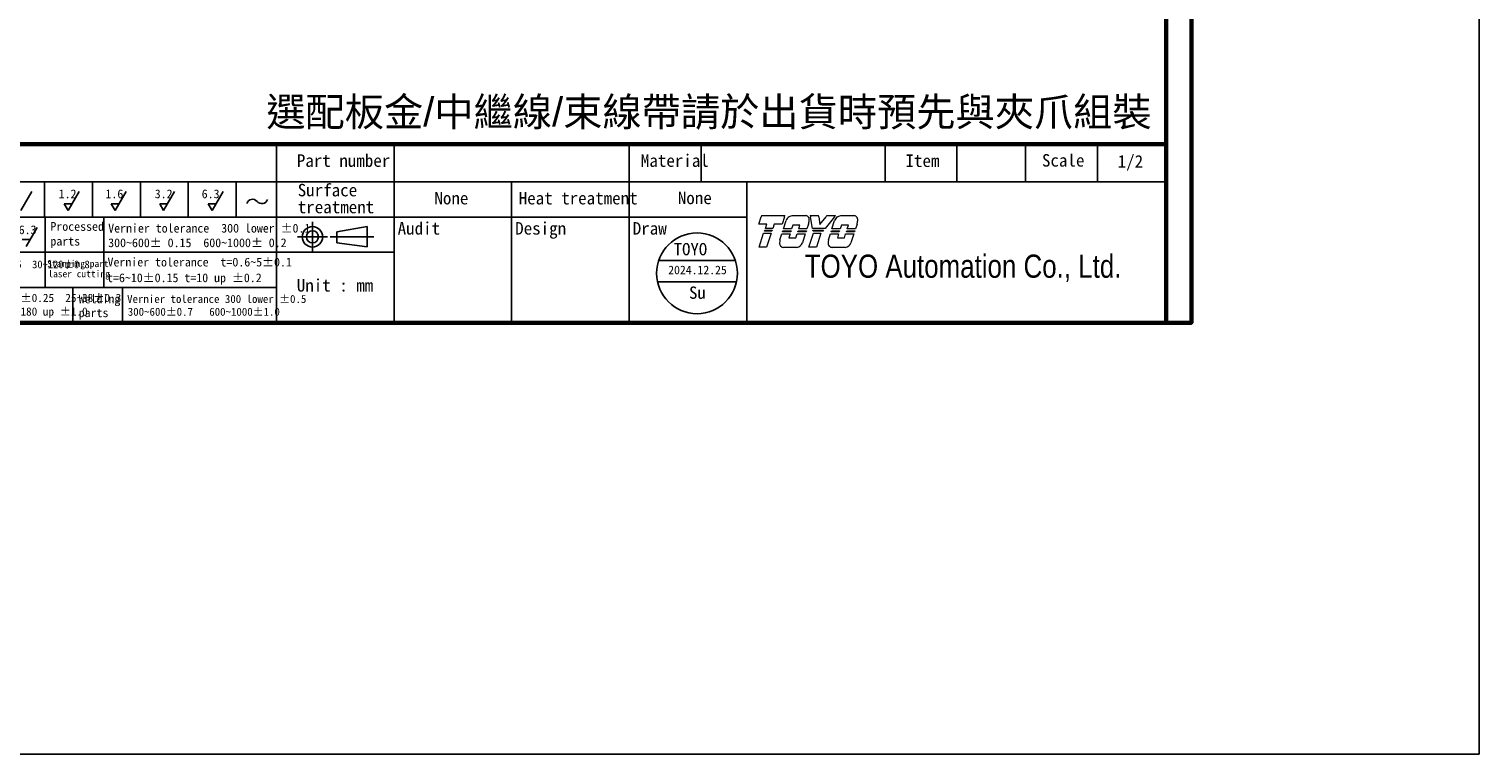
# Model space of a CAD drawing. Header units: inches. Extents: x 0 to 5655, y -2263 to 1330.
# Tile 102 of 231: x 5352 to 5655, y -1252 to -1101. Entities that reach past the tile are written whole.
import ezdxf
from ezdxf.enums import TextEntityAlignment as Align

# ---------------------------------------------------------------- set-up
doc = ezdxf.new("R2010")
doc.units = ezdxf.units.IN
doc.header["$MEASUREMENT"] = 0
doc.linetypes.add('SLD-實線', pattern=[0])
doc.layers.add('AM_0', color=7, linetype='Continuous', lineweight=30)
doc.layers.add('可見 (ISO)', color=7, linetype='Continuous', lineweight=25)
doc.layers.add('BORDER', color=7, linetype='Continuous')
doc.layers.add('圖框', color=7, linetype='SLD-實線')
doc.styles.add('SEACAD_arial_ttf', font='arial.ttf', dxfattribs={"height": 0.2})
doc.styles.get("Standard").update_dxf_attribs({"font": 'arial.ttf'})
doc.styles.add('標題欄', font='txt')

# ---------------------------------------------------------------- blocks, each defined once
blk = doc.blocks.new('A4-英文圖框-橫式')
at = {"layer": 'BORDER', "color": 123, "linetype": 'Continuous', "lineweight": 60, "ltscale": 25.4}
for p, q in [((2549.79, 183.5), (2549.79, -95.06)), ((2151.7, -57.78), (2549.79, -57.78))]:
    blk.add_line(p, q, dxfattribs=at)
at = {"layer": 'BORDER', "color": 60, "linetype": 'Continuous', "ltscale": 25.4}
for p, q in [((2364.21, -57.78), (2364.21, -95.06)), ((2388.73, -65.63), (2388.73, -57.78)), ((2437.78, -65.63), (2437.78, -57.78)), ((2452.78, -65.63), (2452.78, -57.78)), ((2491.17, -65.63), (2491.17, -57.78)), ((2506.17, -65.63), (2506.17, -57.78)), ((2520.48, -65.63), (2520.48, -57.78)), ((2535.48, -65.63), (2535.48, -57.78)), ((2151.7, -65.63), (2549.79, -65.63)), ((2315.82, -65.63), (2315.82, -72.99)), ((2325.82, -65.63), (2325.82, -72.99)), ((2335.82, -65.63), (2335.82, -72.99)), ((2345.82, -65.63), (2345.82, -72.99)), ((2355.82, -65.63), (2355.82, -72.99)), ((2364.21, -65.63), (2364.21, -95.06)), ((2364.22, -65.63), (2364.22, -72.99)), ((2364.22, -65.63), (2364.22, -72.99)), ((2388.73, -95.06), (2388.73, -65.63)), ((2413.26, -95.06), (2413.26, -65.63)), ((2437.78, -95.06), (2437.78, -65.63)), ((2462.31, -95.06), (2462.31, -65.63)), ((2151.7, -72.99), (2364.21, -72.99)), ((2315.96, -72.99), (2315.96, -80.35)), ((2328.19, -72.99), (2328.19, -80.35)), ((2364.21, -72.99), (2462.31, -72.99)), ((2151.7, -80.35), (2364.21, -80.35)), ((2315.96, -80.35), (2315.96, -87.7)), ((2328.19, -80.35), (2328.19, -87.7)), ((2364.21, -80.35), (2388.73, -80.35)), ((2151.7, -87.7), (2364.21, -87.7)), ((2321.74, -87.7), (2321.74, -95.06)), ((2332.11, -87.7), (2332.11, -95.06)), ((2364.21, -95.06), (2549.79, -95.06))]:
    blk.add_line(p, q, dxfattribs=at)
at = {"layer": 'BORDER', "color": 2, "linetype": 'Continuous', "ltscale": 25.4}
for p, q in [((2313.17, -67.68), (2310.88, -71.65)), ((2323.06, -67.68), (2320.77, -71.65)), ((2332.82, -67.68), (2330.53, -71.65)), ((2342.95, -67.68), (2340.66, -71.65)), ((2353.07, -67.68), (2350.78, -71.65)), ((2320.77, -71.65), (2319.94, -70.22)), ((2319.94, -70.22), (2321.59, -70.22)), ((2330.53, -71.65), (2329.7, -70.22)), ((2329.7, -70.22), (2331.35, -70.22)), ((2340.66, -71.65), (2339.84, -70.22)), ((2339.84, -70.22), (2341.48, -70.22)), ((2350.78, -71.65), (2349.96, -70.22)), ((2349.96, -70.22), (2351.61, -70.22)), ((2314.27, -75.17), (2311.98, -79.13)), ((2311.16, -77.71), (2312.8, -77.71))]:
    blk.add_line(p, q, dxfattribs=at)
at = {"layer": 'BORDER', "color": 4, "linetype": 'Continuous', "ltscale": 25.4}
for p, q in [((2371.71, -74.01), (2371.71, -80.23)), ((2374.82, -77.12), (2368.6, -77.12)), ((2375.39, -77.12), (2384.51, -77.12))]:
    blk.add_line(p, q, dxfattribs=at)
at = {"layer": 'BORDER', "color": 7, "linetype": 'Continuous', "ltscale": 25.4}
for p, q in [((2376.83, -76.06), (2383.16, -74.99)), ((2383.16, -74.99), (2383.16, -79.24)), ((2376.83, -76.06), (2376.83, -78.37)), ((2376.83, -78.37), (2383.16, -79.24))]:
    blk.add_line(p, q, dxfattribs=at)
at = {"layer": 'BORDER', "color": 123, "linetype": 'Continuous', "lineweight": 60, "ltscale": 25.4}
blk.add_lwpolyline([(2151.7, 188.79), (2555.09, 188.79), (2555.09, -95.06), (2151.7, -95.06)], close=True, dxfattribs=at)
at = {"layer": 'BORDER', "color": 7, "linetype": 'Continuous', "ltscale": 25.4}
for radius in [2.13, 1.26]:
    blk.add_circle((2371.71, -77.12), radius, dxfattribs=at)
at = {"layer": 'BORDER', "color": 2, "linetype": 'Continuous', "ltscale": 25.4}
for centre, start, end in [((2359.2, -70.55), 39.8056, 162.5792), ((2361.14, -68.94), 219.8056, 342.5792)]:
    blk.add_arc(centre, 1.26, start, end, dxfattribs=at)
at = {"layer": '可見 (ISO)', "lineweight": 5}
for p, q in [((2464.86, -74.45), (2465.34, -72.94)), ((2466.49, -74.45), (2464.86, -74.45)), ((2465.42, -72.7), (2465.34, -72.94)), ((2465.42, -72.7), (2470.26, -72.7)), ((2466.2, -75.35), (2466.49, -74.45)), ((2467.77, -75.35), (2466.2, -75.35)), ((2468.06, -74.45), (2467.77, -75.35)), ((2469.69, -74.45), (2468.06, -74.45)), ((2470.18, -72.94), (2469.69, -74.45)), ((2469.97, -75.48), (2470.53, -73.73)), ((2471.69, -75.48), (2469.97, -75.48)), ((2470.18, -72.94), (2470.26, -72.7)), ((2471.95, -74.66), (2471.69, -75.48)), ((2471.8, -72.7), (2474.55, -72.7)), ((2473.43, -74.66), (2471.95, -74.66)), ((2473.17, -75.48), (2473.43, -74.66)), ((2474.89, -75.48), (2473.17, -75.48)), ((2475.2, -74.5), (2474.89, -75.48)), ((2475.55, -72.7), (2475.59, -72.94)), ((2475.55, -72.7), (2477.31, -72.7)), ((2476.04, -75.35), (2475.59, -72.94)), ((2478.67, -75.35), (2476.04, -75.35)), ((2477.34, -72.94), (2477.31, -72.7)), ((2477.34, -72.94), (2477.59, -74.57)), ((2477.59, -74.57), (2478.86, -72.94)), ((2480.66, -72.94), (2478.67, -75.35)), ((2479.05, -72.7), (2478.86, -72.94)), ((2479.05, -72.7), (2480.86, -72.7)), ((2480.09, -75.48), (2480.65, -73.73)), ((2481.81, -75.48), (2480.09, -75.48)), ((2480.66, -72.94), (2480.86, -72.7)), ((2482.08, -74.66), (2481.81, -75.48)), ((2481.92, -72.7), (2484.68, -72.7)), ((2483.55, -74.66), (2482.08, -74.66)), ((2483.29, -75.48), (2483.55, -74.66)), ((2485.01, -75.48), (2483.29, -75.48)), ((2485.33, -74.5), (2485.01, -75.48)), ((2464.9, -79.28), (2465.84, -76.38)), ((2465.84, -76.38), (2467.4, -76.38)), ((2465.99, -75.96), (2466.06, -75.75)), ((2467.55, -75.96), (2465.99, -75.96)), ((2466.06, -75.75), (2467.62, -75.75)), ((2467.4, -76.38), (2466.47, -79.28)), ((2467.62, -75.75), (2467.55, -75.96)), ((2469.25, -77.77), (2469.66, -76.5)), ((2469.66, -76.5), (2471.36, -76.5)), ((2469.79, -76.08), (2469.86, -75.88)), ((2471.49, -76.08), (2469.79, -76.08)), ((2469.86, -75.88), (2471.56, -75.88)), ((2471.36, -76.5), (2471.09, -77.31)), ((2471.09, -77.31), (2472.57, -77.31)), ((2471.56, -75.88), (2471.49, -76.08)), ((2472.57, -77.31), (2472.83, -76.5)), ((2472.83, -76.5), (2474.53, -76.5)), ((2472.99, -76.08), (2473.06, -75.88)), ((2474.69, -76.08), (2472.99, -76.08)), ((2473.06, -75.88), (2474.76, -75.88)), ((2474.53, -76.5), (2473.94, -78.35)), ((2474.76, -75.88), (2474.69, -76.08)), ((2475.3, -79.28), (2476.23, -76.38)), ((2476.16, -75.96), (2476.12, -75.75)), ((2476.12, -75.75), (2478.35, -75.75)), ((2478.18, -75.96), (2476.16, -75.96)), ((2476.23, -76.38), (2477.8, -76.38)), ((2477.8, -76.38), (2476.87, -79.28)), ((2478.35, -75.75), (2478.18, -75.96)), ((2479.37, -77.77), (2479.78, -76.5)), ((2479.78, -76.5), (2481.48, -76.5)), ((2479.92, -76.08), (2479.98, -75.88)), ((2481.61, -76.08), (2479.92, -76.08)), ((2479.98, -75.88), (2481.68, -75.88)), ((2481.48, -76.5), (2481.22, -77.31)), ((2481.22, -77.31), (2482.69, -77.31)), ((2481.68, -75.88), (2481.61, -76.08)), ((2482.69, -77.31), (2482.95, -76.5)), ((2482.95, -76.5), (2484.65, -76.5)), ((2483.11, -76.08), (2483.18, -75.88)), ((2484.81, -76.08), (2483.11, -76.08)), ((2483.18, -75.88), (2484.88, -75.88)), ((2484.65, -76.5), (2484.06, -78.35)), ((2484.88, -75.88), (2484.81, -76.08)), ((2466.47, -79.28), (2464.9, -79.28)), ((2472.78, -79.33), (2470.03, -79.33)), ((2476.87, -79.28), (2475.3, -79.28)), ((2482.91, -79.33), (2480.15, -79.33))]:
    blk.add_line(p, q, dxfattribs=at)
for centre, radius, start, end in [((2471.99, -74.24), 1.55, 123.3001, 160.8894), ((2474.52, -73.55), 0.85, 349.7215, 45.5037), ((2469.75, -73.08), 5.64, 345.4024, 353.6243), ((2482.12, -74.24), 1.55, 123.3001, 160.8894), ((2484.64, -73.55), 0.85, 349.7215, 45.5037), ((2479.87, -73.08), 5.64, 345.4024, 353.6243), ((2470.02, -78.48), 0.85, 172.7215, 270.3361), ((2474.81, -78.7), 5.64, 170.4732, 176.6243), ((2472.48, -77.8), 1.55, 281.1769, 339.4117), ((2484.93, -78.7), 5.64, 170.4732, 176.6243), ((2480.15, -78.48), 0.85, 172.7215, 270.3361), ((2482.61, -77.8), 1.55, 281.1769, 339.4117)]:
    blk.add_arc(centre, radius, start, end, dxfattribs=at)
for points, knots in [([(2471.14, -72.94), (2471.22, -72.89), (2471.31, -72.84), (2471.53, -72.75), (2471.66, -72.72), (2471.8, -72.7)], [0.7632588, 0.7632588, 0.7632588, 0.7632588, 0.8183582, 0.8183582, 0.8969132, 0.8969132, 0.8969132, 0.8969132]), ([(2475.11, -72.94), (2475.04, -72.87), (2474.94, -72.81), (2474.75, -72.73), (2474.65, -72.71), (2474.55, -72.7)], [0.3846511, 0.3846511, 0.3846511, 0.3846511, 0.4469665, 0.4469665, 0.5029651, 0.5029651, 0.5029651, 0.5029651]), ([(2481.26, -72.94), (2481.34, -72.89), (2481.43, -72.84), (2481.65, -72.75), (2481.79, -72.72), (2481.92, -72.7)], [0.7632591, 0.7632591, 0.7632591, 0.7632591, 0.8183584, 0.8183584, 0.8969135, 0.8969135, 0.8969135, 0.8969135]), ([(2485.23, -72.94), (2485.16, -72.87), (2485.06, -72.81), (2484.87, -72.73), (2484.77, -72.71), (2484.68, -72.7)], [0.3846512, 0.3846512, 0.3846512, 0.3846512, 0.4469719, 0.4469719, 0.5029651, 0.5029651, 0.5029651, 0.5029651])]:
    blk.add_open_spline(points, degree=3, knots=knots, dxfattribs=at)
at = {"layer": 'BORDER', "color": 7, "linetype": 'Continuous', "ltscale": 25.4, "style": 'SEACAD_arial_ttf', "width": 0.8}
blk.add_text('TOYO Automation Co., Ltd.', height=4.8353, dxfattribs=at).set_placement((2474.42, -80.83), align=Align.TOP_LEFT)
at = {"layer": '圖框', "style": '標題欄'}
for s, height, p in [('Part number', 2.6053, (2368.46, -59.91)), (' Material', 2.605, (2438.46, -59.91)), ('Item', 2.605, (2495.44, -59.94)), ('Scale', 2.605, (2523.91, -59.86)), ('Surface', 2.605, (2368.64, -66.07)), ('1.2', 1.824, (2318.77, -67.24)), ('1.6', 1.824, (2328.53, -67.24)), ('3.2', 1.824, (2338.81, -67.24)), ('6.3', 1.824, (2348.61, -67.24)), ('Heat treatment', 2.6053, (2414.74, -67.75)), ('treatment', 2.605, (2368.64, -69.6)), ('6.3', 1.824, (2310.42, -74.74)), ('Processed', 1.824, (2317.04, -74.04)), ('Vernier tolerance  300 lower %%P0.1', 1.8237, (2329.1, -74.41)), ('Audit', 2.605, (2389.49, -74.05)), ('Design', 2.605, (2414.01, -74.05)), ('Draw', 2.605, (2438.54, -74.05)), ('parts', 1.824, (2317.04, -77.12)), ('300~600%%P 0.15  600~1000%%P 0.2', 1.8237, (2329.1, -77.45)), ('Vernier tolerance  t=0.6~5%%P0.1', 1.8237, (2328.96, -81.48)), ('Vernier tolerance 6 lower %%P0.3  6~30%%P0.5  30~120%%P0.8', 1.6062, (2265.15, -82.07)), ('Stamping part', 1.4514, (2316.36, -81.99)), ('laser cutting', 1.4514, (2316.61, -84.12)), ('t=6~10%%P0.15 t=10 up %%P0.2', 1.8237, (2328.87, -84.76)), ('Unit : mm', 2.605, (2368.45, -85.94)), ('Vernier tolerance 10 lower %%P0.2  10~25%%P0.25  25~38%%P0.3', 1.7169, (2265.25, -89.01)), ('Welding', 1.824, (2322.95, -89.17)), ('Vernier tolerance 300 lower %%P0.5  ', 1.6654, (2333.05, -89.26)), ('38~50%%P0.5  50~100%%P0.6  100~180%%P0.8  180 up %%P1.0', 1.7169, (2265.25, -91.86)), ('parts', 1.824, (2322.95, -92.06)), ('300~600%%P0.7   600~1000%%P1.0', 1.6654, (2333.19, -91.93))]:
    blk.add_text(s, height=height, dxfattribs=at).set_placement(p, align=Align.TOP_LEFT)

msp = doc.modelspace()

# ---------------------------------------------------------------- linework, layer by layer
at = {"color": 1}
for p, q in [((5483.749, -1149.25), (5499.719, -1149.25)), ((5483.495, -1153.71), (5499.973, -1153.71))]:
    msp.add_line(p, q, dxfattribs=at)
at = {"color": 2}
msp.add_lwpolyline([(4653.092, 513.153), (5654.873, 513.153), (5654.873, -1252.268), (4653.092, -1252.268)], close=True, dxfattribs=at)
at = {"color": 1}
msp.add_circle((5491.734, -1151.942), 8.427, dxfattribs=at)

# ---------------------------------------------------------------- block references
msp.add_blockref('A4-英文圖框-橫式', (3039.785, -1067.207))

# ---------------------------------------------------------------- texts
at = {"layer": 'AM_0', "insert": (5586.577, -1121.991), "char_height": 6, "attachment_point": 9}
msp.add_mtext_dynamic_manual_height_columns('{\\fPMingLiU|b0|i0|c136|p18;選配板金}/{\\fPMingLiU|b0|i0|c136|p18;中繼線}/{\\fPMingLiU|b0|i0|c136|p18;束線帶請於出貨時預先與夾爪組裝}', width=218.23164, gutter_width=1, heights=[0], dxfattribs=at)
at = {"layer": '圖框', "style": '標題欄'}
for s, p in [('1/2', (5579.487, -1127.275)), ('None', (5436.942, -1134.953)), ('None', (5487.722, -1134.905))]:
    msp.add_text(s, height=2.6053, dxfattribs=at).set_placement(p, align=Align.TOP_LEFT)
at = {"layer": '圖框', "color": 1, "style": '標題欄'}
msp.add_text('TOYO', height=2.5673, dxfattribs=at).set_placement((5486.867, -1145.62), align=Align.TOP_LEFT)
for s, height, p in [('2024.12.25', 1.7971, (5491.831, -1151.243)), ('Su', 2.5673, (5491.821, -1155.983))]:
    msp.add_text(s, height=height, dxfattribs=at).set_placement(p, align=Align.MIDDLE_CENTER)

doc.saveas('drawing.dxf')
